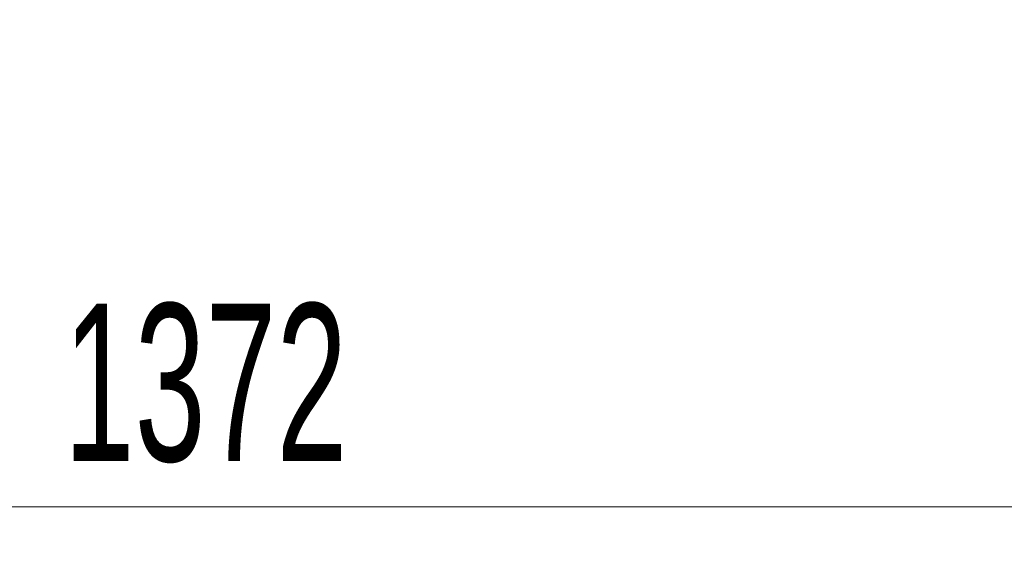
# Model space of a CAD drawing. Header units: millimetres. Extents: x 8 to 290, y 2 to 202.
# Tile 63 of 104: x 221 to 237, y 87 to 96. Entities that reach past the tile are written whole.
import ezdxf

# ---------------------------------------------------------------- set-up
doc = ezdxf.new("R2010")
doc.units = ezdxf.units.MM
doc.styles.add('SLDTEXTSTYLE2', font='TXT', dxfattribs={"width": 0.605})
doc.dimstyles.new('SLDDIMSTYLE2', dxfattribs={"dimtxt": 2.568319, "dimasz": 3, "dimexe": 0, "dimexo": 0.0625, "dimgap": 0.64208, "dimtad": 1, "dimlfac": 20, "dimrnd": 1e-09, "dimzin": 12, "dimdsep": 46, "dimtxsty": 'SLDTEXTSTYLE2', "dimsah": 1, "dimcen": 0.09, "dimadec": 0, "dimazin": 3, "dimtfac": 1, "dimtofl": 0, "dimtmove": 0, "dimatfit": 3, "dimfxl": 1, "dimfrac": 2, "dimtolj": 1, "dimtzin": 12, "dimarcsym": 0})

# ---------------------------------------------------------------- blocks, each defined once
blk = doc.blocks.new('_D_11')
at = {"color": 7, "linetype": 'Continuous', "lineweight": 0}
blk.add_line((191.042, 87.565), (259.642, 87.565), dxfattribs=at)
at = {"color": 7, "linetype": 'Continuous', "lineweight": 18}
for points in [[(191.042, 87.565), (194.042, 86.815), (194.042, 88.315)], [(259.642, 87.565), (256.642, 88.315), (256.642, 86.815)]]:
    blk.add_solid(points, dxfattribs=at)
at = {"color": 7, "linetype": 'Continuous', "lineweight": 18, "insert": (221.422, 90.976), "char_height": 2.6458, "attachment_point": 1, "style": 'SLDTEXTSTYLE2'}
blk.add_mtext('1372', dxfattribs=at)

msp = doc.modelspace()

# ---------------------------------------------------------------- dimensions: what is measured, and where the dimension line sits
at = {"color": 7, "linetype": 'Continuous', "lineweight": 18}
dim = msp.add_linear_dim(base=(259.64158, 87.56538), p1=(191.04158, 103.62227), p2=(259.64158, 103.62227), dimstyle='SLDDIMSTYLE2', dxfattribs=at)
dim.commit()
dim.dimension.update_dxf_attribs({"geometry": '_D_11', "text_midpoint": (225.34158, 87.56538), "dimtype": 160})

doc.saveas('drawing.dxf')
